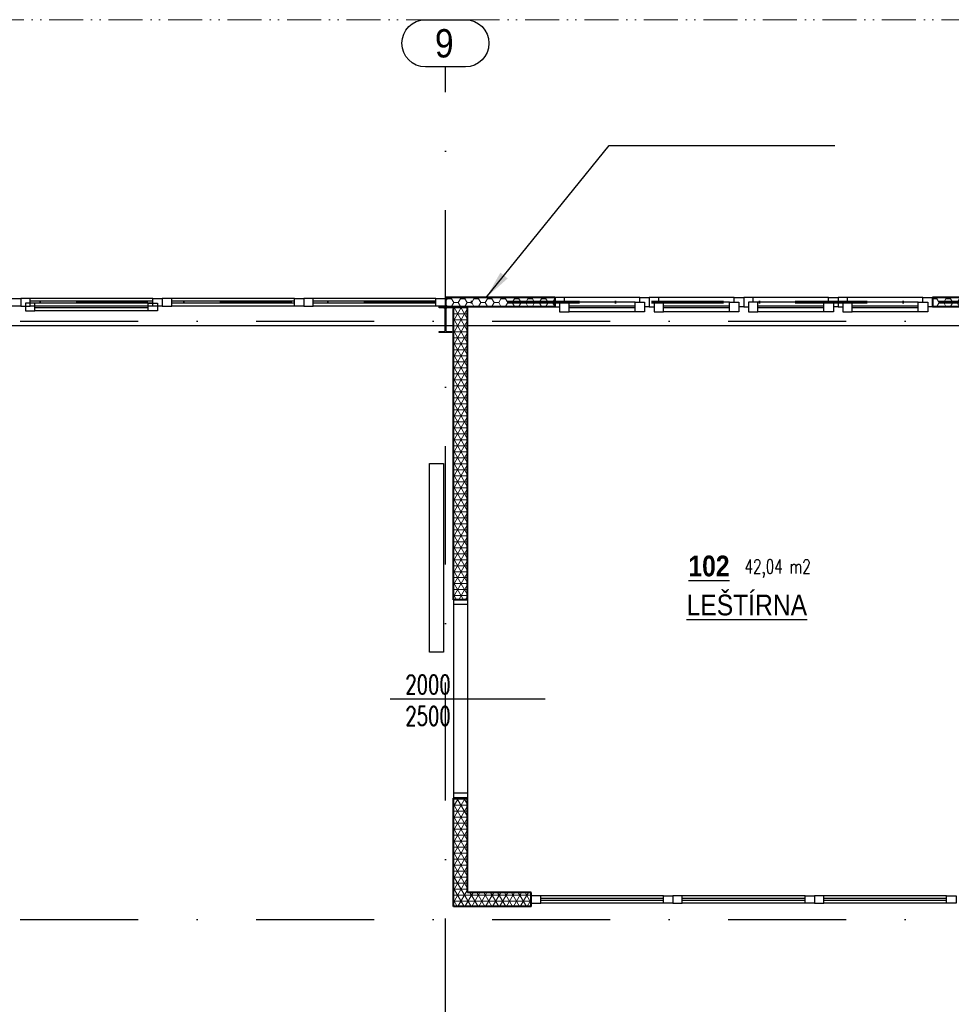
# Model space of a CAD drawing. Header units: millimetres. Extents: x 2886542 to 7567581, y -792623 to 134766.
# Tile 37 of 256: x 3923047 to 3932918, y -346175 to -335748. Entities that reach past the tile are written whole.
import ezdxf

# ---------------------------------------------------------------- set-up
doc = ezdxf.new("R2010")
doc.units = ezdxf.units.MM
for name, pattern in [('ACAD_ISO12W100', [21, 12, -3, 0, -3, 0, -3]), ('DASHDOT', [1, 0.5, -0.25, 0, -0.25]), ('DASHDOTX2', [50.8, 25.4, -12.7, 0, -12.7])]:
    doc.linetypes.add(name, pattern=pattern)
for name, color, linetype in [('IN_C_OSA', 6, 'DASHDOT'), ('IN_LEGENDA_M', 3, 'Continuous'), ('IN_NS_TENKA', 20, 'Continuous'), ('IN_NS_VYPLNE OTVORU', 16, 'Continuous'), ('IN_TEXT', 7, 'Continuous'), ('požárničina', 10, 'Continuous')]:
    doc.layers.add(name, color=color, linetype=linetype)
doc.layers.add('IN_HELP', color=6, linetype='Continuous', plot=False)
for name, color, linetype, lineweight in [('IN_NS_TLUSTA', 1, 'Continuous', 40), ('IN_SLOUPY', 134, 'Continuous', 30), ('IN_SRAFY', 8, 'Continuous', 9)]:
    doc.layers.add(name, color=color, linetype=linetype, lineweight=lineweight)
doc.styles.add('ARIAL', font='arial.ttf')
doc.styles.add('KOTY', font='SIMPLEX.SHX', dxfattribs={"width": 0.7})
doc.styles.add('ROMAND', font='romand.shx', dxfattribs={"width": 0.85})
doc.styles.add('ROMANT', font='romant')
doc.dimstyles.new('úhlová', dxfattribs={"dimscale": 0.2, "dimtxt": 2.5, "dimasz": 1.5, "dimexe": 0, "dimexo": 3, "dimgap": 1, "dimtad": 1, "dimdec": 0, "dimzin": 0, "dimdsep": 46, "dimtxsty": 'ROMANT', "dimcen": 5, "dimclrd": 256, "dimclre": 256, "dimclrt": 7, "dimadec": 1, "dimazin": 0, "dimtfac": 1, "dimtdec": 0, "dimtix": 1, "dimtmove": 2, "dimatfit": 3, "dimfxl": 0, "dimtvp": 2, "dimtolj": 1, "dimtzin": 0, "dimarcsym": 0})
pattern_1 = [(0, (3590032.77, -350293.27), (71.4375, 41.2444597), [47.625, -95.25]), (120, (3590032.77, -350293.27), (-71.4375, 41.24446), [47.625, -95.25]), (60, (3590032.77, -350293.27), (2e-07, 82.4889196), [-95.25, 47.625])]

msp = doc.modelspace()

# ---------------------------------------------------------------- hatches: boundary and pattern name
at = {"layer": 'IN_SRAFY'}
h = msp.add_hatch(dxfattribs=at)
h.set_pattern_fill('HONEY', color=250, scale=15)
h.set_pattern_definition(pattern_1)
h.paths.add_polyline_path([(3928718.2, -338690.8), (3927558.2, -338690.8), (3927558.2, -338790.8), (3927625.7, -338790.8), (3928718.2, -338790.8)])
h = msp.add_hatch(dxfattribs=at)
h.set_pattern_fill('HONEY', color=250, scale=15)
h.set_pattern_definition(pattern_1)
h.paths.add_polyline_path([(3935523.2, -338690.8), (3932718.2, -338690.8), (3932718.2, -338790.8), (3935523.2, -338790.8)])
h = msp.add_hatch(dxfattribs=at)
h.set_pattern_fill('NET3', color=250, scale=20)
h.set_pattern_definition([(0, (3590032.77, -350293.27), (0, 63.5), []), (60, (3590032.77, -350293.27), (-54.992613, 31.75), []), (120, (3590032.77, -350293.27), (-54.992613, -31.75), [])])
h.paths.add_polyline_path([(3927793.2, -338790.8), (3927643.2, -338790.8), (3927643.2, -341890.8), (3927793.2, -341890.9)])
h = msp.add_hatch(dxfattribs=at)
h.set_pattern_fill('NET3', color=250, scale=20)
h.set_pattern_definition([(0, (3590032.77, -354418.47), (0, 63.5), []), (60, (3590032.77, -354418.47), (-54.992613, 31.75), []), (120, (3590032.77, -354418.47), (-54.992613, -31.75), [])])
h.paths.add_polyline_path([(3927793.2, -343990.8), (3927643.2, -343990.8), (3927643.2, -345140.8), (3928468.2, -345140.8), (3928468.2, -344990.8), (3927793.2, -344990.8)])

# ---------------------------------------------------------------- linework, layer by layer
at = {"layer": 'IN_C_OSA', "color": 250, "ltscale": 2500}
for p, q in [((3927558.2, -361517), (3927558.2, -336248.2)), ((3885552.3, -338940.8), (3946125.5, -338940.8)), ((3885552.3, -345275.8), (3946125.5, -345275.8))]:
    msp.add_line(p, q, dxfattribs=at)
at = {"layer": 'IN_C_OSA', "color": 250, "linetype": 'ByBlock'}
msp.add_lwpolyline([(3927347, -336248.2, -1), (3927347, -335748.2), (3927769.5, -335748.2, -1), (3927769.5, -336248.2)], format="xyb", close=True, dxfattribs=at)
at = {"layer": 'IN_NS_TENKA', "color": 250}
for p, q in [((3927643.2, -338990.8), (3886243.2, -338990.8)), ((3934573.2, -338990.8), (3927793.2, -338990.8))]:
    msp.add_line(p, q, dxfattribs=at)
at = {"layer": 'IN_NS_TLUSTA', "color": 250}
for p, q in [((3928718.2, -338690.8), (3927558.2, -338690.8)), ((3927558.2, -338690.8), (3927558.2, -338790.8)), ((3928718.2, -338690.8), (3928718.2, -338790.8)), ((3935523.2, -338690.8), (3932718.2, -338690.8)), ((3932718.2, -338690.8), (3932718.2, -338790.8)), ((3928718.2, -338790.8), (3927558.2, -338790.8)), ((3927643.2, -341890.8), (3927643.2, -338790.8)), ((3927793.2, -341890.8), (3927793.2, -338790.8)), ((3935523.2, -338790.8), (3932718.2, -338790.8)), ((3927793.2, -341890.8), (3927643.2, -341890.8)), ((3927643.2, -345140.8), (3927643.2, -343990.8)), ((3927793.2, -343990.8), (3927643.2, -343990.8)), ((3927793.2, -344990.8), (3927793.2, -343990.8)), ((3928468.2, -344990.8), (3927793.2, -344990.8)), ((3928468.2, -345140.8), (3928468.2, -344990.8)), ((3928468.2, -345140.8), (3927643.2, -345140.8))]:
    msp.add_line(p, q, dxfattribs=at)
at = {"layer": 'IN_NS_VYPLNE OTVORU', "color": 250}
for p, q in [((3924458.2, -338700.8), (3923108.2, -338700.8)), ((3924458.2, -338730.8), (3923158.2, -338730.8)), ((3924458.2, -338750.8), (3923158.2, -338750.8)), ((3924458.2, -338780.8), (3923158.2, -338780.8)), ((3924408.2, -338750.8), (3923208.2, -338750.8)), ((3924408.2, -338780.8), (3923208.2, -338780.8)), ((3925958.2, -338700.8), (3924608.2, -338700.8)), ((3925958.2, -338730.8), (3924658.2, -338730.8)), ((3925958.2, -338750.8), (3924658.2, -338750.8)), ((3925958.2, -338780.8), (3924658.2, -338780.8)), ((3927458.2, -338700.8), (3926108.2, -338700.8)), ((3927458.2, -338730.8), (3926158.2, -338730.8)), ((3927458.2, -338750.8), (3926158.2, -338750.8)), ((3927458.2, -338780.8), (3926158.2, -338780.8)), ((3929618.2, -338690.8), (3928718.2, -338690.8)), ((3929568.2, -338740.8), (3928818.2, -338740.8)), ((3929568.2, -338780.8), (3928868.2, -338780.8)), ((3930618.2, -338690.8), (3929718.2, -338690.8)), ((3930568.2, -338740.8), (3929818.2, -338740.8)), ((3930568.2, -338780.8), (3929868.2, -338780.8)), ((3931618.2, -338690.8), (3930718.2, -338690.8)), ((3931568.2, -338740.8), (3930818.2, -338740.8)), ((3931568.2, -338780.8), (3930868.2, -338780.8)), ((3932618.2, -338690.8), (3931718.2, -338690.8)), ((3932568.2, -338740.8), (3931818.2, -338740.8)), ((3932568.2, -338780.8), (3931868.2, -338780.8)), ((3924408.2, -338800.8), (3923208.2, -338800.8)), ((3924408.2, -338830.8), (3923208.2, -338830.8)), ((3929568.2, -338800.8), (3928868.2, -338800.8)), ((3929568.2, -338840.8), (3928868.2, -338840.8)), ((3930568.2, -338800.8), (3929868.2, -338800.8)), ((3930568.2, -338840.8), (3929868.2, -338840.8)), ((3931568.2, -338800.8), (3930868.2, -338800.8)), ((3931568.2, -338840.8), (3930868.2, -338840.8)), ((3932568.2, -338800.8), (3931868.2, -338800.8)), ((3932568.2, -338840.8), (3931868.2, -338840.8)), ((3927643.2, -341890.8), (3927643.2, -343990.8)), ((3927793.2, -341890.8), (3927793.2, -343990.8)), ((3927793.2, -341940.8), (3927643.2, -341940.8)), ((3927793.2, -343940.8), (3927643.2, -343940.8)), ((3929868.2, -345025.8), (3928518.2, -345025.8)), ((3931368.2, -345025.8), (3930018.2, -345025.8)), ((3932868.2, -345025.8), (3931518.2, -345025.8)), ((3929868.2, -345055.8), (3928568.2, -345055.8)), ((3929868.2, -345075.8), (3928568.2, -345075.8)), ((3929868.2, -345105.8), (3928568.2, -345105.8)), ((3931368.2, -345055.8), (3930068.2, -345055.8)), ((3931368.2, -345075.8), (3930068.2, -345075.8)), ((3931368.2, -345105.8), (3930068.2, -345105.8)), ((3932868.2, -345055.8), (3931568.2, -345055.8)), ((3932868.2, -345075.8), (3931568.2, -345075.8)), ((3932868.2, -345105.8), (3931568.2, -345105.8))]:
    msp.add_line(p, q, dxfattribs=at)
for points in [[(3922958.2, -338700.8), (3923058.2, -338700.8), (3923058.2, -338780.8), (3922958.2, -338780.8)], [(3923158.2, -338700.8), (3923058.2, -338700.8), (3923058.2, -338780.8), (3923158.2, -338780.8)], [(3923208.2, -338750.8), (3923108.2, -338750.8), (3923108.2, -338830.8), (3923208.2, -338830.8)], [(3924408.2, -338750.8), (3924508.2, -338750.8), (3924508.2, -338830.8), (3924408.2, -338830.8)], [(3924458.2, -338700.8), (3924558.2, -338700.8), (3924558.2, -338780.8), (3924458.2, -338780.8)], [(3924658.2, -338700.8), (3924558.2, -338700.8), (3924558.2, -338780.8), (3924658.2, -338780.8)], [(3925958.2, -338700.8), (3926058.2, -338700.8), (3926058.2, -338780.8), (3925958.2, -338780.8)], [(3926158.2, -338700.8), (3926058.2, -338700.8), (3926058.2, -338780.8), (3926158.2, -338780.8)], [(3927458.2, -338700.8), (3927558.2, -338700.8), (3927558.2, -338780.8), (3927458.2, -338780.8)], [(3928868.2, -338740.8), (3928768.2, -338740.8), (3928768.2, -338840.8), (3928868.2, -338840.8)], [(3929568.2, -338740.8), (3929668.2, -338740.8), (3929668.2, -338840.8), (3929568.2, -338840.8)], [(3929868.2, -338740.8), (3929768.2, -338740.8), (3929768.2, -338840.8), (3929868.2, -338840.8)], [(3930568.2, -338740.8), (3930668.2, -338740.8), (3930668.2, -338840.8), (3930568.2, -338840.8)], [(3930868.2, -338740.8), (3930768.2, -338740.8), (3930768.2, -338840.8), (3930868.2, -338840.8)], [(3931568.2, -338740.8), (3931668.2, -338740.8), (3931668.2, -338840.8), (3931568.2, -338840.8)], [(3931868.2, -338740.8), (3931768.2, -338740.8), (3931768.2, -338840.8), (3931868.2, -338840.8)], [(3932568.2, -338740.8), (3932668.2, -338740.8), (3932668.2, -338840.8), (3932568.2, -338840.8)], [(3927389, -340446.5), (3927539, -340446.5), (3927539, -342446.5), (3927389, -342446.5)], [(3928568.2, -345025.8), (3928468.2, -345025.8), (3928468.2, -345105.8), (3928568.2, -345105.8)], [(3929868.2, -345025.8), (3929968.2, -345025.8), (3929968.2, -345105.8), (3929868.2, -345105.8)], [(3930068.2, -345025.8), (3929968.2, -345025.8), (3929968.2, -345105.8), (3930068.2, -345105.8)], [(3931368.2, -345025.8), (3931468.2, -345025.8), (3931468.2, -345105.8), (3931368.2, -345105.8)], [(3931568.2, -345025.8), (3931468.2, -345025.8), (3931468.2, -345105.8), (3931568.2, -345105.8)], [(3932868.2, -345025.8), (3932968.2, -345025.8), (3932968.2, -345105.8), (3932868.2, -345105.8)]]:
    msp.add_lwpolyline(points, close=True, dxfattribs=at)
for points in [[(3928818.2, -338740.8), (3928818.2, -338690.8), (3928718.2, -338690.8), (3928718.2, -338790.8), (3928768.2, -338790.8)], [(3929618.2, -338740.8), (3929618.2, -338690.8), (3929718.2, -338690.8), (3929718.2, -338790.8), (3929668.2, -338790.8)], [(3929818.2, -338740.8), (3929818.2, -338690.8), (3929718.2, -338690.8), (3929718.2, -338790.8), (3929768.2, -338790.8)], [(3930618.2, -338740.8), (3930618.2, -338690.8), (3930718.2, -338690.8), (3930718.2, -338790.8), (3930668.2, -338790.8)], [(3930818.2, -338740.8), (3930818.2, -338690.8), (3930718.2, -338690.8), (3930718.2, -338790.8), (3930768.2, -338790.8)], [(3931618.2, -338740.8), (3931618.2, -338690.8), (3931718.2, -338690.8), (3931718.2, -338790.8), (3931668.2, -338790.8)], [(3931818.2, -338740.8), (3931818.2, -338690.8), (3931718.2, -338690.8), (3931718.2, -338790.8), (3931768.2, -338790.8)], [(3932618.2, -338740.8), (3932618.2, -338690.8), (3932718.2, -338690.8), (3932718.2, -338790.8), (3932668.2, -338790.8)]]:
    msp.add_lwpolyline(points, dxfattribs=at)
at = {"layer": 'IN_SLOUPY', "color": 250}
msp.add_lwpolyline([(3927554.9, -339035.6), (3927554.9, -338816, 0.4142136), (3927539.9, -338801), (3927490.7, -338801), (3927490.7, -338790.8), (3927625.7, -338790.8), (3927625.7, -338801), (3927576.5, -338801, 0.4142136), (3927561.5, -338816), (3927561.5, -339035.6, 0.4142136), (3927576.5, -339050.6), (3927625.7, -339050.6), (3927625.7, -339060.8), (3927490.7, -339060.8), (3927490.7, -339050.6), (3927539.9, -339050.6, 0.4142136)], format="xyb", close=True, dxfattribs=at)
at = {"layer": 'IN_TEXT', "color": 250, "linetype": 'ByBlock'}
msp.add_line((3926972.9, -342940.8), (3928613.6, -342940.8), dxfattribs=at)
at = {"layer": 'požárničina', "linetype": 'ACAD_ISO12W100', "lineweight": 0, "ltscale": 30}
msp.add_line((3886178.2, -335750.8), (3944483.2, -335750.8), dxfattribs=at)
at = {"layer": 'požárničina', "linetype": 'DASHDOTX2', "lineweight": 60, "ltscale": 30}
msp.add_line((3945744.1, -338740.6), (3885996.4, -338740.6), dxfattribs=at)

# ---------------------------------------------------------------- texts
at = {"layer": 'IN_C_OSA', "color": 250, "linetype": 'ByBlock', "style": 'ARIAL', "width": 0.85}
msp.add_text('9', height=300, dxfattribs=at).set_placement((3927447, -336148.2))
at = {"layer": 'IN_HELP', "color": 250, "linetype": 'ByBlock', "insert": (3930726.9, -341463.9), "char_height": 150, "width": 5666.375, "attachment_point": 1, "style": 'KOTY'}
msp.add_mtext('\\pt450;42,04 m2', dxfattribs=at)
at = {"layer": 'IN_LEGENDA_M', "color": 250, "char_height": 220, "attachment_point": 1, "style": 'ROMAND'}
for s, insert, width in [('{\\fArial|b1|i0|c238|p34;\\L102}', (3930132.8, -341423.3), 407.187), ('{\\fArial|b0|i0|c238|p34;\\LLEŠTÍRNA}', (3930113.1, -341836.8), 1280.076)]:
    msp.add_mtext(s, dxfattribs=dict(at, insert=insert, width=width))
at = {"layer": 'IN_TEXT', "color": 250, "linetype": 'ByBlock', "insert": (3927007.1, -342688.8), "char_height": 200, "width": 827.5, "attachment_point": 1, "style": 'KOTY'}
msp.add_mtext('{\\W0.923355; }2000\\P{\\W0.923355; }2500', dxfattribs=at)

# ---------------------------------------------------------------- leaders
at = {"layer": 'požárničina'}
msp.add_leader([(3927990.7, -338690.8), (3929291.4, -337081), (3931684.7, -337081)], dimstyle='úhlová', override={"dimasz": 1500, "dimgap": 1, "dimtad": 0}, dxfattribs=at)

doc.saveas('drawing.dxf')
